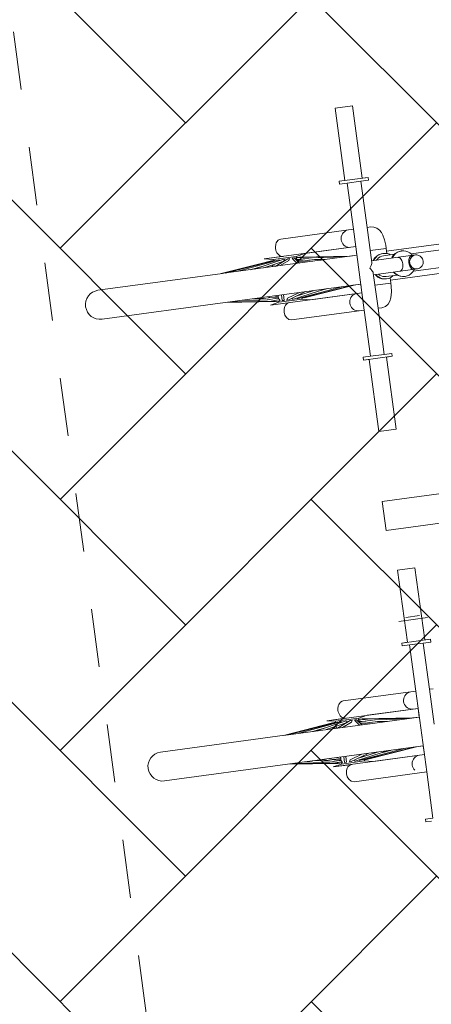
# Model space of a CAD drawing. Header units: metres. Extents: x 737835 to 905050, y 6570742 to 6590316.
# Tile 169 of 256: x 738019.219 to 738019.926, y 6590129.196 to 6590130.886. Entities that reach past the tile are written whole.
import ezdxf

# ---------------------------------------------------------------- set-up
doc = ezdxf.new("R2010")
doc.units = ezdxf.units.M
doc.header["$LTSCALE"] = 0.5
doc.linetypes.add('DASHED', pattern=[0.75, 0.5, -0.25])
for name, color, linetype in [('00_jooned', 7, 'Continuous'), ('AR_hoone', 7, 'Continuous'), ('AS_jalgrattad', 252, 'Continuous')]:
    doc.layers.add(name, color=color, linetype=linetype)
doc.layers.add('AS_mõõdud', color=7, linetype='Continuous', lineweight=0)
doc.layers.add('AS_sillutiskivi RG', color=9, linetype='Continuous', lineweight=0)
doc.styles.add('Style-Arial Narrow', font='ARIALN.TTF')
doc.dimstyles.new('ISO-25', dxfattribs={"dimtxt": 2.5, "dimasz": 2.5, "dimexe": 1.25, "dimexo": 0.625, "dimtad": 1, "dimdec": 1, "dimtxsty": 'Standard', "dimcen": 2.5, "dimadec": 0, "dimazin": 0, "dimtfac": 1, "dimtdec": 1, "dimtmove": 0, "dimatfit": 3, "dimfxl": 1, "dimarcsym": 0})

# ---------------------------------------------------------------- blocks, each defined once
blk = doc.blocks.new('A$C6b675ec8')
at = {"layer": 'AS_jalgrattad', "linetype": 'Continuous', "lineweight": 20, "ltscale": 100}
for p, q in [((510.2, 955.2), (460.4, 955.2)), ((497.2, 950.2), (473.3, 950.2)), ((452.2, 862.7), (451.1, 860.3)), ((453.6, 864.9), (452.2, 862.7)), ((455.4, 866.7), (453.6, 864.9)), ((457.5, 868.2), (455.4, 866.7)), ((459.8, 869.3), (457.5, 868.2)), ((462.2, 870), (459.8, 869.3)), ((464.7, 870.2), (462.2, 870)), ((473.3, 730.2), (473.3, 870.2)), ((497.2, 809.4), (497.2, 870.2)), ((450.4, 857.8), (450.2, 855.2)), ((450.2, 855.2), (450.4, 852.6)), ((451.1, 860.3), (450.4, 857.8)), ((450.4, 852.6), (451.1, 850.1)), ((451.1, 850.1), (452.2, 847.7)), ((452.2, 847.7), (453.6, 845.6)), ((453.6, 845.6), (455.4, 843.7)), ((327.1, 835.2), (238.3, 825.2)), ((331.8, 835.2), (245.7, 825.2)), ((338.3, 835.2), (265.3, 825.2)), ((311.2, 828.3), (288.4, 825.2)), ((346.3, 835.2), (295.2, 825.2)), ((324.3, 835.2), (295.8, 831.7)), ((347.8, 832.2), (312.1, 825.2)), ((473.3, 840.2), (315, 840.2)), ((315, 840.2), (330, 837.2)), ((327, 835.2), (324.3, 835.2)), ((324.3, 835.2), (324.4, 834.9)), ((325.7, 835.1), (325.7, 835.2)), ((328.7, 828.5), (326.2, 825.2)), ((327.4, 835.2), (327.1, 835.2)), ((327.1, 835.2), (327.2, 834.7)), ((327.4, 834.7), (327.4, 835.2)), ((327.9, 835.2), (327.4, 835.1)), ((330, 835.2), (327.9, 835.2)), ((327.9, 835.2), (328.1, 834.8)), ((370, 837.2), (330, 837.2)), ((330, 837.2), (330, 835)), ((330, 828.7), (330, 825.2)), ((354.8, 835.2), (331.7, 825.2)), ((332.7, 835.2), (331.8, 835.2)), ((332.7, 835.2), (332.6, 834.4)), ((340.3, 835.2), (338.3, 835.2)), ((340.3, 835.2), (340, 834)), ((356.5, 832.2), (340.3, 825.2)), ((345.5, 840.4), (347.4, 840.2)), ((349.2, 835.2), (346.3, 835.2)), ((349.2, 835.2), (348, 832.3)), ((358.1, 835.2), (354.8, 835.2)), ((358.1, 835.2), (356.5, 832.2)), ((366.1, 835.2), (362.6, 835.2)), ((364.3, 832.2), (362.6, 835.2)), ((364.3, 832.2), (369.8, 825.2)), ((366.1, 835.2), (373.8, 825.2)), ((372.1, 835.2), (369, 835.2)), ((370.4, 832.2), (369, 835.2)), ((385, 840.2), (370, 837.2)), ((370, 837.2), (370, 835.2)), ((370, 833), (370, 830.2)), ((370, 831.9), (372.7, 831.6)), ((370, 830.9), (381, 829.4)), ((370.4, 832.2), (396.8, 825.2)), ((371.3, 828.5), (387.9, 825.2)), ((372.1, 835.2), (409.8, 825.2)), ((375.7, 835.2), (372.6, 835.2)), ((372.6, 835.1), (372.6, 835.2)), ((373.1, 834.9), (373, 835.2)), ((375.5, 835.2), (438.5, 825.2)), ((375.7, 835.2), (456.5, 825.2)), ((397.2, 828.5), (418.2, 825.2)), ((404.2, 831.7), (461.7, 825.2)), ((455.4, 843.7), (457.5, 842.2)), ((457.5, 842.2), (459.8, 841.1)), ((459.8, 841.1), (462.2, 840.4)), ((462.2, 840.4), (464.7, 840.2)), ((524.9, 830.2), (497.2, 830.2)), ((524.9, 821.1), (524.9, 830.2)), ((473.3, 825.2), (238.3, 825.2)), ((292.2, 825.7), (290.2, 825.2)), ((407.8, 825.7), (411.6, 825.2)), ((497.2, 812.2), (573.2, 812.2)), ((500, 812.2), (501.5, 814.4)), ((500.8, 812.2), (502.3, 814.4)), ((501.5, 814.4), (504.1, 817.1)), ((502.3, 814.4), (504.9, 817.1)), ((504.1, 817.1), (507.1, 819.3)), ((504.9, 817.1), (507.9, 819.3)), ((505.6, 812.2), (507.4, 814)), ((507.1, 819.3), (510.5, 820.9)), ((507.4, 814), (509.8, 815.8)), ((507.9, 819.3), (511.3, 820.9)), ((509.8, 815.8), (512.6, 817.1)), ((510.5, 820.9), (514.1, 821.9)), ((511.3, 820.9), (514.8, 821.9)), ((512.6, 817.1), (515.5, 817.9)), ((514.1, 821.9), (517.8, 822.2)), ((514.8, 821.9), (518.5, 822.2)), ((515.5, 817.9), (518.5, 818.2)), ((517.8, 822.2), (518.5, 822.2)), ((518.5, 822.2), (522.2, 821.9)), ((518.5, 818.2), (537.5, 818.2)), ((522.2, 821.9), (525.8, 820.9)), ((525.8, 820.9), (529.2, 819.3)), ((529.2, 819.3), (530.6, 818.2)), ((531.9, 812.2), (533.3, 814.4)), ((532.6, 812.2), (534.1, 814.4)), ((533.3, 814.4), (535.9, 817.1)), ((534.1, 814.4), (536.7, 817.1)), ((535.9, 817.1), (539, 819.3)), ((536.7, 817.1), (539.7, 819.3)), ((539, 819.3), (542.3, 820.9)), ((539.7, 819.3), (543.1, 820.9)), ((542.3, 820.9), (545.9, 821.9)), ((542.6, 812.2), (543.8, 812)), ((543.1, 820.9), (546.7, 821.9)), ((543.8, 812), (545, 811.5)), ((545, 811.5), (546.1, 810.6)), ((545.9, 821.9), (549.6, 822.2)), ((546.7, 821.9), (550.4, 822.2)), ((549.6, 822.2), (550.4, 822.2)), ((550.4, 822.2), (554.1, 821.9)), ((554.1, 821.9), (557.6, 820.9)), ((557.6, 820.9), (561, 819.3)), ((561, 819.3), (564, 817.1)), ((564.8, 811.5), (563.6, 810.6)), ((564, 817.1), (566.7, 814.4)), ((566, 812), (564.8, 811.5)), ((565.8, 815.2), (1037.4, 815.2)), ((567.2, 812.2), (566, 812)), ((566.7, 814.4), (568.1, 812.2)), ((567.4, 810.6), (569.2, 811.5)), ((569.2, 811.5), (571.1, 812)), ((571.1, 812), (573.2, 812.2)), ((573.2, 812.2), (575.2, 812)), ((575.2, 812), (577.1, 811.5)), ((577.1, 811.5), (578.9, 810.6)), ((492.2, 800.2), (493.8, 802.3)), ((493.8, 798.1), (492.2, 800.2)), ((493.8, 802.3), (495.1, 804.3)), ((495.1, 796.1), (493.8, 798.1)), ((495.1, 804.3), (496.2, 806.2)), ((496.2, 794.2), (495.1, 796.1)), ((496.2, 806.2), (496.9, 807.9)), ((496.9, 807.9), (497.2, 809.4)), ((546.1, 810.6), (547, 809.4)), ((547, 809.4), (547.9, 807.9)), ((547.9, 807.9), (548.6, 806.2)), ((548.6, 806.2), (549.1, 804.3)), ((549.1, 796.1), (548.6, 794.2)), ((549.1, 804.3), (549.4, 802.3)), ((549.4, 798.1), (549.1, 796.1)), ((549.4, 802.3), (549.5, 800.2)), ((549.5, 800.2), (549.4, 798.1)), ((560.2, 802.3), (560, 800.2)), ((560, 800.2), (560.2, 798.1)), ((560.5, 804.3), (560.2, 802.3)), ((560.2, 798.1), (560.5, 796.1)), ((561, 806.2), (560.5, 804.3)), ((560.5, 796.1), (561, 794.2)), ((561.7, 807.9), (561, 806.2)), ((561.6, 800.2), (561.7, 802.3)), ((561.7, 798.1), (561.6, 800.2)), ((562.6, 809.4), (561.7, 807.9)), ((561.7, 802.3), (562.3, 804.3)), ((562.3, 796.1), (561.7, 798.1)), ((562.3, 804.3), (563.1, 806.2)), ((563.1, 794.2), (562.3, 796.1)), ((563.6, 810.6), (562.6, 809.4)), ((563.1, 806.2), (564.3, 807.9)), ((564.3, 807.9), (565.7, 809.4)), ((565.7, 809.4), (567.4, 810.6)), ((578.9, 810.6), (580.6, 809.4)), ((580.6, 809.4), (582, 807.9)), ((582, 807.9), (583.2, 806.2)), ((583.2, 806.2), (584, 804.3)), ((584, 796.1), (583.2, 794.2)), ((584, 804.3), (584.6, 802.3)), ((584.6, 798.1), (584, 796.1)), ((584.6, 802.3), (584.7, 800.2)), ((584.7, 800.2), (584.6, 798.1)), ((496.9, 792.5), (496.2, 794.2)), ((497.2, 791), (496.9, 792.5)), ((497.2, 730.2), (497.2, 791)), ((497.2, 788.2), (573.2, 788.2)), ((501.5, 786.1), (500, 788.2)), ((502.3, 786.1), (500.8, 788.2)), ((504.1, 783.4), (501.5, 786.1)), ((504.9, 783.4), (502.3, 786.1)), ((507.1, 781.2), (504.1, 783.4)), ((507.9, 781.2), (504.9, 783.4)), ((507.4, 786.4), (505.6, 788.2)), ((510.5, 779.5), (507.1, 781.2)), ((509.8, 784.6), (507.4, 786.4)), ((511.3, 779.5), (507.9, 781.2)), ((512.6, 783.3), (509.8, 784.6)), ((514.1, 778.6), (510.5, 779.5)), ((514.8, 778.6), (511.3, 779.5)), ((515.5, 782.5), (512.6, 783.3)), ((517.8, 778.2), (514.1, 778.6)), ((518.5, 778.2), (514.8, 778.6)), ((518.5, 782.2), (515.5, 782.5)), ((517.8, 778.2), (518.5, 778.2)), ((518.5, 782.2), (537.5, 782.2)), ((522.2, 778.6), (518.5, 778.2)), ((525.8, 779.5), (522.2, 778.6)), ((524.9, 770.2), (524.9, 779.3)), ((529.2, 781.2), (525.8, 779.5)), ((530.6, 782.2), (529.2, 781.2)), ((533.3, 786.1), (531.9, 788.2)), ((534.1, 786.1), (532.6, 788.2)), ((535.9, 783.4), (533.3, 786.1)), ((536.7, 783.4), (534.1, 786.1)), ((539, 781.2), (535.9, 783.4)), ((539.7, 781.2), (536.7, 783.4)), ((542.3, 779.5), (539, 781.2)), ((543.1, 779.5), (539.7, 781.2)), ((545.9, 778.6), (542.3, 779.5)), ((543.8, 788.4), (542.6, 788.2)), ((546.7, 778.6), (543.1, 779.5)), ((545, 788.9), (543.8, 788.4)), ((546.1, 789.8), (545, 788.9)), ((549.6, 778.2), (545.9, 778.6)), ((547, 791), (546.1, 789.8)), ((550.4, 778.2), (546.7, 778.6)), ((547.9, 792.5), (547, 791)), ((548.6, 794.2), (547.9, 792.5)), ((549.6, 778.2), (550.4, 778.2)), ((554.1, 778.6), (550.4, 778.2)), ((557.6, 779.5), (554.1, 778.6)), ((561, 781.2), (557.6, 779.5)), ((561, 794.2), (561.7, 792.5)), ((564, 783.4), (561, 781.2)), ((561.7, 792.5), (562.6, 791)), ((562.6, 791), (563.6, 789.8)), ((564.3, 792.5), (563.1, 794.2)), ((563.6, 789.8), (564.8, 788.9)), ((566.7, 786.1), (564, 783.4)), ((565.7, 791), (564.3, 792.5)), ((564.8, 788.9), (566, 788.4)), ((567.4, 789.8), (565.7, 791)), ((565.8, 785.2), (1037.4, 785.2)), ((566, 788.4), (567.2, 788.2)), ((568.1, 788.2), (566.7, 786.1)), ((569.2, 788.9), (567.4, 789.8)), ((571.1, 788.4), (569.2, 788.9)), ((573.2, 788.2), (571.1, 788.4)), ((575.2, 788.4), (573.2, 788.2)), ((577.1, 788.9), (575.2, 788.4)), ((578.9, 789.8), (577.1, 788.9)), ((580.6, 791), (578.9, 789.8)), ((582, 792.5), (580.6, 791)), ((583.2, 794.2), (582, 792.5)), ((473.3, 775.2), (238.4, 775.2)), ((309, 767.2), (238.4, 775.2)), ((324, 765.2), (246.9, 775.2)), ((325.1, 765.2), (267.8, 775.2)), ((312.6, 770.7), (286.5, 775.2)), ((296.9, 773.5), (287, 775.2)), ((308.6, 772), (294.9, 773.8)), ((329.2, 765.2), (298.7, 775.2)), ((330.9, 768.2), (309.5, 775.2)), ((330, 771), (314, 773.8)), ((330, 763.2), (315, 760.2)), ((330, 772.7), (322.2, 775.2)), ((327.8, 765.2), (324, 765.2)), ((330, 769.2), (326.5, 769.7)), ((327.6, 765.8), (327.8, 765.2)), ((328.5, 765.4), (327.6, 765.5)), ((332.4, 765.2), (329.2, 765.2)), ((330, 775.2), (330, 768.5)), ((330, 765.2), (330, 763.2)), ((370, 763.2), (330, 763.2)), ((330.9, 768.2), (332.4, 765.2)), ((335.8, 765.2), (335.8, 775.2)), ((339.2, 765.2), (335.8, 765.2)), ((339.2, 765.2), (339.2, 775.2)), ((344.1, 765.2), (345.6, 768.2)), ((347.3, 765.2), (344.1, 765.2)), ((345.6, 768.2), (367, 775.2)), ((347.3, 765.2), (377.8, 775.2)), ((353.1, 765.2), (353.9, 767.4)), ((355.7, 765.2), (353.1, 765.2)), ((355.7, 765.2), (413, 775.2)), ((358.9, 769), (394.4, 775.2)), ((361.7, 765.2), (361.9, 766.3)), ((363.5, 765.2), (361.7, 765.2)), ((363.5, 765.2), (440.6, 775.2)), ((369, 765.2), (369, 765.9)), ((369.6, 765.2), (369, 765.2)), ((369.6, 765.2), (457.3, 775.2)), ((370, 772.7), (370, 771)), ((370, 765.3), (370, 763.2)), ((370.8, 765.2), (370, 765.2)), ((370, 763.2), (385, 760.2)), ((370.8, 765.2), (370.7, 765.4)), ((370.8, 765.2), (371.5, 765.4)), ((372.4, 765.5), (372.2, 765.2)), ((376, 765.2), (372.2, 765.2)), ((373.3, 765.6), (373.3, 765.2)), ((373.9, 765.2), (373.8, 765.7)), ((373.9, 765.2), (461.6, 775.2)), ((374.2, 765.3), (374.2, 765.2)), ((376, 765.2), (375.9, 765.4)), ((376, 765.2), (391, 767.2)), ((386, 773.8), (390.5, 775.2)), ((403.1, 773.5), (416.4, 775.2)), ((405.1, 773.8), (413.5, 775.2)), ((524.9, 770.2), (497.2, 770.2)), ((473.3, 760.2), (315, 760.2)), ((347.4, 760.2), (345.5, 760)), ((450.4, 747.8), (450.2, 745.2)), ((450.2, 745.2), (450.4, 742.6)), ((451.1, 750.3), (450.4, 747.8)), ((452.2, 752.7), (451.1, 750.3)), ((453.6, 754.9), (452.2, 752.7)), ((455.4, 756.7), (453.6, 754.9)), ((457.5, 758.2), (455.4, 756.7)), ((459.8, 759.3), (457.5, 758.2)), ((462.2, 760), (459.8, 759.3)), ((464.7, 760.2), (462.2, 760)), ((450.4, 742.6), (451.1, 740.1)), ((451.1, 740.1), (452.2, 737.7)), ((452.2, 737.7), (453.6, 735.6)), ((453.6, 735.6), (455.4, 733.7)), ((455.4, 733.7), (457.5, 732.2)), ((457.5, 732.2), (459.8, 731.1)), ((459.8, 731.1), (462.2, 730.4)), ((462.2, 730.4), (464.7, 730.2)), ((510.2, 645.2), (460.4, 645.2)), ((497.2, 650.2), (473.3, 650.2)), ((510.2, 192.8), (460.4, 192.8)), ((497.2, 197.8), (473.3, 197.8)), ((510.2, 155.2), (460.4, 155.2)), ((497.2, 150.2), (473.3, 150.2)), ((457.5, 68.2), (455.4, 66.7)), ((459.8, 69.3), (457.5, 68.2)), ((462.2, 70), (459.8, 69.3)), ((464.7, 70.2), (462.2, 70)), ((473.3, -69.8), (473.3, 70.2)), ((497.2, 9.4), (497.2, 70.2)), ((450.4, 57.8), (450.2, 55.2)), ((450.2, 55.2), (450.4, 52.6)), ((451.1, 60.3), (450.4, 57.8)), ((450.4, 52.6), (451.1, 50.1)), ((452.2, 62.7), (451.1, 60.3)), ((453.6, 64.9), (452.2, 62.7)), ((455.4, 66.7), (453.6, 64.9)), ((327.1, 35.2), (238.3, 25.2)), ((331.8, 35.2), (245.7, 25.2)), ((338.3, 35.2), (265.3, 25.2)), ((346.3, 35.2), (295.2, 25.2)), ((324.3, 35.2), (295.8, 31.7)), ((473.3, 40.2), (315, 40.2)), ((315, 40.2), (330, 37.2)), ((327, 35.2), (324.3, 35.2)), ((324.3, 35.2), (324.4, 34.9)), ((325.7, 35.1), (325.7, 35.2)), ((327.4, 35.2), (327.1, 35.2)), ((327.1, 35.2), (327.2, 34.7)), ((327.4, 34.7), (327.4, 35.2)), ((327.9, 35.2), (327.4, 35.1)), ((330, 35.2), (327.9, 35.2)), ((327.9, 35.2), (328.1, 34.8)), ((370, 37.2), (330, 37.2)), ((330, 37.2), (330, 35)), ((354.8, 35.2), (331.7, 25.2)), ((332.7, 35.2), (331.8, 35.2)), ((332.7, 35.2), (332.6, 34.4)), ((340.3, 35.2), (338.3, 35.2)), ((340.3, 35.2), (340, 34)), ((345.5, 40.4), (347.4, 40.2)), ((349.2, 35.2), (346.3, 35.2)), ((349.2, 35.2), (348, 32.3)), ((358.1, 35.2), (354.8, 35.2)), ((358.1, 35.2), (356.5, 32.2)), ((366.1, 35.2), (362.6, 35.2)), ((364.3, 32.2), (362.6, 35.2)), ((366.1, 35.2), (373.8, 25.2)), ((372.1, 35.2), (369, 35.2)), ((370.4, 32.2), (369, 35.2)), ((385, 40.2), (370, 37.2)), ((370, 37.2), (370, 35.2)), ((372.1, 35.2), (409.8, 25.2)), ((375.7, 35.2), (372.6, 35.2)), ((372.6, 35.1), (372.6, 35.2)), ((373.1, 34.9), (373, 35.2)), ((375.5, 35.2), (438.5, 25.2)), ((375.7, 35.2), (456.5, 25.2)), ((451.1, 50.1), (452.2, 47.7)), ((452.2, 47.7), (453.6, 45.6)), ((453.6, 45.6), (455.4, 43.7)), ((455.4, 43.7), (457.5, 42.2)), ((457.5, 42.2), (459.8, 41.1)), ((459.8, 41.1), (462.2, 40.4)), ((462.2, 40.4), (464.7, 40.2)), ((473.3, 25.2), (238.3, 25.2)), ((311.2, 28.3), (288.4, 25.2)), ((292.2, 25.7), (290.2, 25.2)), ((347.8, 32.2), (312.1, 25.2)), ((328.7, 28.5), (326.2, 25.2)), ((330, 28.7), (330, 25.2)), ((356.5, 32.2), (340.3, 25.2)), ((364.3, 32.2), (369.8, 25.2)), ((370, 33), (370, 30.2)), ((370, 31.9), (372.7, 31.6)), ((370, 30.9), (381, 29.4)), ((370.4, 32.2), (396.8, 25.2)), ((371.3, 28.5), (387.9, 25.2)), ((397.2, 28.5), (418.2, 25.2)), ((404.2, 31.7), (461.7, 25.2)), ((407.8, 25.7), (411.6, 25.2)), ((473.3, -24.8), (238.4, -24.8)), ((309, -32.8), (238.4, -24.8)), ((324, -34.8), (246.9, -24.8)), ((325.1, -34.8), (267.8, -24.8)), ((312.6, -29.3), (286.5, -24.8)), ((296.9, -26.5), (287, -24.8)), ((308.6, -28), (294.9, -26.2)), ((329.2, -34.8), (298.7, -24.8)), ((330.9, -31.8), (309.5, -24.8)), ((330, -29), (314, -26.2)), ((330, -27.3), (322.2, -24.8)), ((330, -30.8), (326.5, -30.3)), ((330, -24.8), (330, -31.5)), ((330.9, -31.8), (332.4, -34.8)), ((335.8, -34.8), (335.8, -24.8)), ((339.2, -34.8), (339.2, -24.8)), ((344.1, -34.8), (345.6, -31.8)), ((345.6, -31.8), (367, -24.8)), ((347.3, -34.8), (377.8, -24.8)), ((353.1, -34.8), (353.9, -32.6)), ((355.7, -34.8), (413, -24.8)), ((358.9, -31), (394.4, -24.8)), ((361.7, -34.8), (361.9, -33.7)), ((363.5, -34.8), (440.6, -24.8)), ((369.6, -34.8), (457.3, -24.8)), ((370, -27.3), (370, -29)), ((373.9, -34.8), (461.6, -24.8)), ((376, -34.8), (391, -32.8)), ((386, -26.2), (390.5, -24.8)), ((403.1, -26.5), (416.4, -24.8)), ((405.1, -26.2), (413.5, -24.8)), ((330, -36.8), (315, -39.8)), ((473.3, -39.8), (315, -39.8)), ((327.8, -34.8), (324, -34.8)), ((327.6, -34.2), (327.8, -34.8)), ((328.5, -34.6), (327.6, -34.5)), ((332.4, -34.8), (329.2, -34.8)), ((330, -34.8), (330, -36.8)), ((370, -36.8), (330, -36.8)), ((339.2, -34.8), (335.8, -34.8)), ((347.3, -34.8), (344.1, -34.8)), ((347.4, -39.8), (345.5, -40)), ((355.7, -34.8), (353.1, -34.8)), ((363.5, -34.8), (361.7, -34.8)), ((369, -34.8), (369, -34.1)), ((369.6, -34.8), (369, -34.8)), ((370, -34.7), (370, -36.8)), ((370.8, -34.8), (370, -34.8)), ((370, -36.8), (385, -39.8)), ((370.8, -34.8), (370.7, -34.6)), ((370.8, -34.8), (371.5, -34.6)), ((372.4, -34.5), (372.2, -34.8)), ((376, -34.8), (372.2, -34.8)), ((373.3, -34.4), (373.3, -34.8)), ((373.9, -34.8), (373.8, -34.3)), ((374.2, -34.7), (374.2, -34.8)), ((376, -34.8), (375.9, -34.6)), ((451.1, -49.7), (450.4, -52.2)), ((452.2, -47.3), (451.1, -49.7)), ((453.6, -45.1), (452.2, -47.3)), ((455.4, -43.3), (453.6, -45.1)), ((457.5, -41.8), (455.4, -43.3)), ((459.8, -40.7), (457.5, -41.8)), ((462.2, -40), (459.8, -40.7)), ((464.7, -39.8), (462.2, -40)), ((450.4, -52.2), (450.2, -54.8)), ((450.2, -54.8), (450.4, -57.4)), ((450.4, -57.4), (451.1, -59.9)), ((451.1, -59.9), (452.2, -62.3)), ((452.2, -62.3), (453.6, -64.4))]:
    blk.add_line(p, q, dxfattribs=at)
at = {"layer": 'AS_jalgrattad', "linetype": 'Continuous', "lineweight": 20, "ltscale": 100, "flags": 128}
for points in [[(677.1, 775.4), (524.9, 775.2), (524.8, 765), (523.8, 754.8), (521.3, 745), (519, 739.7), (515.3, 735.1), (510.2, 731.7), (503.5, 730.2), (497.2, 730.2), (497.2, 650.2), (510.2, 650.2), (510.2, 645.2), (500.2, 645.2), (500.2, 520.2), (470.3, 520.2), (470.3, 645.2), (460.4, 645.2), (460.4, 650.2), (473.3, 650.2), (473.3, 730.2), (347.4, 730.2), (342.8, 731.7), (339, 735.6), (337.1, 740.1), (336.4, 745.2), (337.3, 751), (339, 754.9), (340.4, 756.7), (343.4, 759.1), (345.5, 760), (315, 760.2), (330, 763.2), (330, 765.2), (324, 765.2), (238.4, 775.2), (25.1, 775.2, -0.995646), (24.7, 825.2), (240.4, 825.2), (324.3, 835.2), (330, 835), (330, 837.2), (315, 840.2), (346.5, 840.3), (343.7, 841.1), (341.9, 842.2), (340.4, 843.7), (339, 845.6), (337.9, 847.7), (337.1, 850.1), (336.6, 852.6), (336.4, 855.2), (336.6, 857.8), (337.9, 862.7), (339, 864.9), (340.4, 866.7), (342.8, 868.8), (345.5, 870), (347.4, 870.2), (473.3, 870.2), (473.3, 950.2), (460.4, 950.2), (460.4, 955.2), (470.3, 955.2), (470.3, 1080.2), (500.2, 1080.2), (500.2, 955.2), (510.2, 955.2), (510.2, 950.2), (497.2, 950.2), (497.2, 870.2), (503.5, 870.2), (508.5, 869.3), (513.5, 866.9), (517.7, 862.8), (520.3, 858.4), (522.2, 853.3), (523.9, 845.3), (524.8, 835.5), (524.9, 825.2), (675.3, 825.2)], [(470.3, -154.8), (460.4, -154.8), (460.4, -149.8), (473.3, -149.8), (473.3, -69.8), (347.4, -69.8), (342.8, -68.3), (339, -64.4), (337.1, -59.9), (336.4, -54.8), (337.3, -49), (339, -45.1), (340.4, -43.3), (343.4, -40.9), (345.5, -40), (315, -39.8), (330, -36.8), (330, -34.8), (324, -34.8), (238.4, -24.8), (25.1, -24.8, -0.995646), (24.7, 25.2), (240.4, 25.2), (324.3, 35.2), (330, 35), (330, 37.2), (315, 40.2), (346.5, 40.3), (343.7, 41.1), (341.9, 42.2), (340.4, 43.7), (339, 45.6), (337.9, 47.7), (337.1, 50.1), (336.6, 52.6), (336.4, 55.2), (336.6, 57.8), (337.9, 62.7), (339, 64.9), (340.4, 66.7), (342.8, 68.8), (345.5, 70), (347.4, 70.2), (473.3, 70.2), (473.3, 150.2), (460.4, 150.2), (460.4, 155.2), (470.3, 155.2), (470.3, 280.2), (500.2, 280.2), (500.2, 155.2), (510.2, 155.2), (510.2, 150.2), (497.2, 150.2), (497.2, 70.2), (503.5, 70.2)]]:
    blk.add_lwpolyline(points, format="xyb", dxfattribs=at)
for points in [[(473.3, 825.2), (473.3, 840.2), (385, 840.2), (370, 837.2), (370, 835.2), (375.7, 835.2), (461.7, 825.2)], [(473.3, 760.2), (473.3, 775.2), (459.8, 775.2), (376, 765.2), (370, 765.3), (370, 763.2), (385, 760.2)], [(473.3, 25.2), (473.3, 40.2), (385, 40.2), (370, 37.2), (370, 35.2), (375.7, 35.2), (461.7, 25.2)], [(473.3, -39.8), (473.3, -24.8), (459.8, -24.8), (376, -34.8), (370, -34.7), (370, -36.8), (385, -39.8)]]:
    blk.add_lwpolyline(points, close=True, dxfattribs=at)
blk = doc.blocks.new('*D84')
at = {"layer": 'AS_mõõdud', "color": 0, "lineweight": -2, "transparency": 16777216}
for p, q in [((738003.5864, 6590244.8915), (738005.5275, 6590245.154)), ((738004.6437, 6590244.2272), (738022.8644, 6590109.487)), ((738022.0215, 6590108.5657), (738023.9626, 6590108.8282))]:
    blk.add_line(p, q, dxfattribs=at)
at = {"layer": 'AS_mõõdud', "color": 0, "transparency": 16777216}
for points in [[(738004.7758, 6590244.245), (738004.5116, 6590244.2093), (738004.5365, 6590245.02)], [(738022.9965, 6590109.5048), (738022.7323, 6590109.4691), (738022.9716, 6590108.6942)]]:
    blk.add_solid(points, dxfattribs=at)
at = {"layer": 'Defpoints', "color": 0, "transparency": 16777216}
for p in [(738003.2891, 6590244.8513), (738022.9716, 6590108.6942), (738021.7242, 6590108.5255)]:
    blk.add_point(p, dxfattribs=at)
at = {"layer": 'AS_mõõdud', "color": 0, "transparency": 16777216, "insert": (738014.4882, 6590176.9564), "char_height": 1, "attachment_point": 5, "rotation": 277.7013, "style": 'Style-Arial Narrow'}
blk.add_mtext('{\\fArial Narrow|b0|i0|c186|p39;pikkus }137,6m', dxfattribs=at)
blk = doc.blocks.new('A$C2b1a9425')
at = {"layer": '00_jooned', "color": 252, "linetype": 'DASHED', "lineweight": 20, "flags": 128}
blk.add_lwpolyline([(-38138, -104105), (-38638, -104105), (-38638, -137530), (960, -137530), (960, -104130.2), (400, -104130)], dxfattribs=at)

msp = doc.modelspace()

# ---------------------------------------------------------------- hatches: boundary and pattern name
at = {"layer": 'AS_sillutiskivi RG'}
h = msp.add_hatch(dxfattribs=at)
h.set_pattern_fill('AR-HBONE', color=256, scale=0.003)
edge = h.paths.add_edge_path()
edge.add_line((737983.4831, 6590103.3519), (737979.074, 6590135.9556))
edge.add_line((737979.074, 6590135.9556), (737979.0869, 6590135.9573))
edge.add_line((737979.0869, 6590135.9573), (737977.7842, 6590145.5906))
edge.add_line((737977.7842, 6590145.5906), (737983.7885, 6590146.4026))
edge.add_line((737983.7885, 6590146.4026), (737980.9769, 6590167.179))
edge.add_line((737980.9769, 6590167.179), (737978.9903, 6590166.9411))
edge.add_line((737978.9903, 6590166.9411), (737980.2469, 6590157.6495))
edge.add_arc((737977.2676, 6590157.2476), 3.0062, -31.36, 7.6818, ccw=False)
edge.add_line((737979.8347, 6590155.6832), (737976.8189, 6590150.4909))
edge.add_arc((737975.5218, 6590151.2442), 1.5, 187.7015, 329.851, ccw=False)
edge.add_line((737974.0353, 6590151.0432), (737972.7645, 6590160.4403))
edge.add_arc((737975.7375, 6590160.8423), 3, 149.5332, 187.7015, ccw=False)
edge.add_line((737973.1517, 6590162.3635), (737976.1705, 6590167.4952))
edge.add_arc((737977.4787, 6590166.7004), 1.5307, 9.0476, 148.7195, ccw=False)
edge.add_line((737978.9903, 6590166.9411), (737980.9769, 6590167.179))
edge.add_line((737980.9769, 6590167.179), (737979.0776, 6590181.2231))
edge.add_line((737979.0776, 6590181.2231), (737976.4692, 6590180.88))
edge.add_arc((737961.7924, 6590184.6366), 15.15, 329.53325, 345.64327, ccw=False)
edge.add_line((737974.8505, 6590176.955), (737968.8776, 6590166.797))
edge.add_line((737968.8776, 6590166.797), (737971.5396, 6590147.1121))
edge.add_arc((737968.5667, 6590146.7101), 3, -30.149, 7.7015, ccw=False)
edge.add_line((737971.1608, 6590145.2033), (737965.9949, 6590136.3091))
edge.add_line((737965.9949, 6590136.3091), (737966.6562, 6590131.4747))
edge.add_line((737966.6562, 6590131.4747), (737973.9909, 6590124.2812))
edge.add_arc((737971.8903, 6590122.1394), 3, 7.7059, 45.5564, ccw=False)
edge.add_line((737974.8632, 6590122.5417), (737975.8293, 6590115.3976))
edge.add_arc((737969.8834, 6590114.5935), 6, -30.46675, 7.7015, ccw=False)
edge.add_line((737975.055, 6590111.5513), (737970.4519, 6590103.7279))
edge.add_line((737970.4519, 6590103.7279), (737963.3687, 6590102.7698))
edge.add_line((737963.3687, 6590102.7698), (737963.4853, 6590101.9036))
edge.add_line((737963.4853, 6590101.9036), (737964.26, 6590096.15))
edge.add_line((737964.26, 6590096.15), (737968.0449, 6590096.6769))
edge.add_line((737968.0449, 6590096.6769), (738030.6108, 6590105.3769))
edge.add_line((738030.6108, 6590105.3769), (738029.7403, 6590111.6835))
edge.add_arc((738027.7647, 6590111.4207), 1.993, -82.4541, 7.5781, ccw=False)
edge.add_line((738028.0265, 6590109.445), (738027.6517, 6590109.3943))
edge.add_line((738027.6517, 6590109.3943), (738021.7249, 6590108.5239))
edge.add_line((738021.7249, 6590108.5239), (737983.4831, 6590103.3519))
edge = h.paths.add_edge_path(flags=16)
edge.add_arc((737977.2594, 6590103.7308), 2.25, 0, 360)
h = msp.add_hatch(dxfattribs=at)
h.set_pattern_fill('AR-HBONE', color=256, scale=0.003)
edge = h.paths.add_edge_path()
edge.add_line((738017.2914, 6590141.2937), (738023.7939, 6590142.173))
edge.add_arc((738023.526, 6590144.155), 2, 277.6998, 366.5438)
edge.add_line((738025.5129, 6590144.3829), (738026.4036, 6590137.468))
edge.add_arc((738024.4201, 6590137.2122), 2, 7.3479, 97.6998)
edge.add_line((738024.1521, 6590139.1942), (738023.6314, 6590139.1238))
edge.add_arc((738023.8994, 6590137.1418), 2, 97.6998, 187.7015)
edge.add_line((738021.9174, 6590136.8738), (738025.4017, 6590111.1082))
edge.add_arc((738027.3837, 6590111.3763), 2, 187.7015, 277.7015)
edge.add_line((738027.6517, 6590109.3943), (738021.7251, 6590108.5229))
edge.add_line((738021.7251, 6590108.5229), (738017.6954, 6590138.3207))
edge.add_line((738017.6954, 6590138.3207), (738017.2914, 6590141.2937))
edge = h.paths.add_edge_path(flags=16)
edge.add_line((738017.9469, 6590140.3682), (738024.1521, 6590139.1942))
edge.add_line((738024.1521, 6590139.1942), (738025.2427, 6590139.3107))

# ---------------------------------------------------------------- linework, layer by layer
at = {"layer": 'AS_jalgrattad', "color": 7, "linetype": 'Continuous', "lineweight": 20, "ltscale": 100}
msp.add_lwpolyline([(738019.8415, 6590130.0589), (738019.8482, 6590130.0093), (738020.8392, 6590130.1433), (738020.8325, 6590130.1929), (738019.8415, 6590130.0589)], dxfattribs=at)

# ---------------------------------------------------------------- block references
at = {"layer": 'AS_jalgrattad', "xscale": 0.001, "yscale": 0.001, "zscale": 0.001, "rotation": 7.701504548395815}
msp.add_blockref('A$C6b675ec8', (738019.4394, 6590129.6004), dxfattribs=at)

# ---------------------------------------------------------------- dimensions: what is measured, and where the dimension line sits
at = {"layer": 'AS_mõõdud'}
dim = msp.add_aligned_dim(p1=(738003.2891, 6590244.8513), p2=(738021.7242, 6590108.5255), distance=1.2588, text='{\\fArial Narrow|b0|i0|c186|p39;pikkus }<>m', dimstyle='ISO-25', override={"dimtxt": 1, "dimasz": 0.8, "dimexe": 1, "dimexo": 0.3, "dimgap": 0.1, "dimtxsty": 'Style-Arial Narrow', "dimtmove": 1}, dxfattribs=at)
dim.commit()
dim.dimension.update_dxf_attribs({"geometry": '*D84', "text_midpoint": (738014.4882, 6590176.9564)})

# ---------------------------------------------------------------- next in the draw order: block references
at = {"layer": 'AR_hoone', "linetype": 'ByBlock', "lineweight": 30, "ltscale": 0.1, "xscale": 0.0009999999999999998, "yscale": 0.0009999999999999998, "zscale": 0.0009999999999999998, "rotation": 7.701504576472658}
msp.add_blockref('A$C2b1a9425', (738002.9054, 6590244.2562), dxfattribs=at)

doc.saveas('drawing.dxf')
